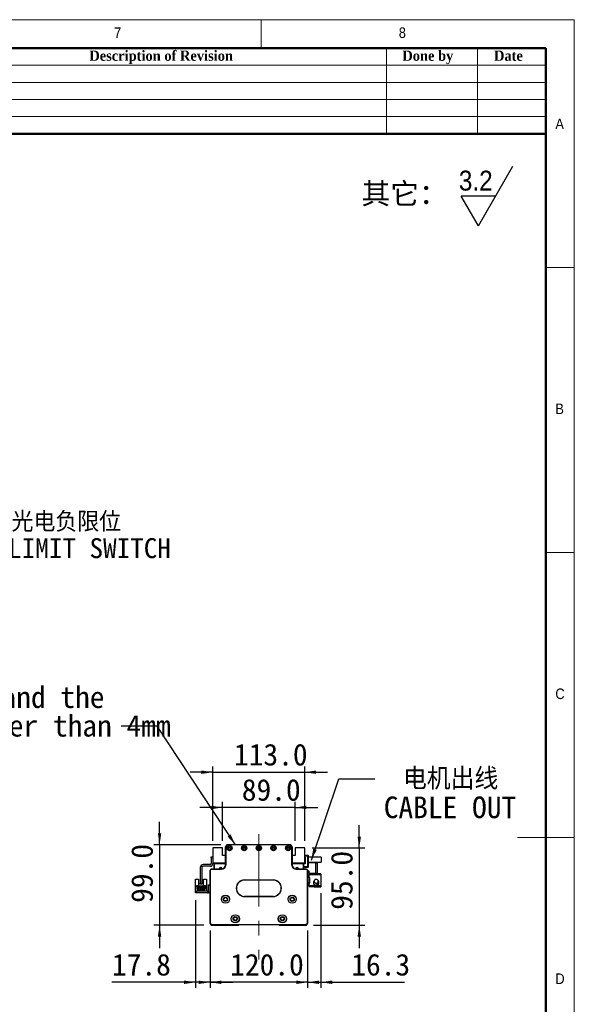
# Model space of a CAD drawing. Header units: millimetres. Extents: x 35 to 2905, y 35 to 2044.
# Tile 6 of 6: x 2223 to 2905, y 835 to 2044. Entities that reach past the tile are written whole.
import ezdxf

# ---------------------------------------------------------------- set-up
doc = ezdxf.new("R2010")
doc.units = ezdxf.units.MM
doc.header["$LTSCALE"] = 7
doc.linetypes.add('CENTERX2', pattern=[20.32, 12.7, -2.54, 2.54, -2.54])
doc.layers.add('DIMNS', color=7, linetype='Continuous')
doc.styles.add('SLDTEXTSTYLE0', font='arial.ttf', dxfattribs={"bigfont": 'bigfont'})
doc.styles.add('SLDTEXTSTYLE1', font='Gothic.ttf', dxfattribs={"width": 0.913})
doc.styles.add('SLDTEXTSTYLE2', font='timesbd.ttf', dxfattribs={"width": 0.933})
doc.styles.add('SLDTEXTSTYLE8', font='txt')
doc.styles.add('SLDTEXTSTYLE9', font='txt', dxfattribs={"bigfont": 'bigfont'})
doc.dimstyles.new('SLDDIMSTYLE1', dxfattribs={"dimtxt": 26.6, "dimasz": 14, "dimexe": 0, "dimexo": 0.0625, "dimgap": 6.65, "dimtad": 2, "dimdec": 1, "dimrnd": 1e-09, "dimzin": 4, "dimdsep": 46, "dimtxsty": 'SLDTEXTSTYLE8', "dimsah": 1, "dimcen": 0.09, "dimadec": 0, "dimazin": 1, "dimtfac": 1, "dimtdec": 1, "dimtmove": 0, "dimatfit": 0, "dimfxl": 0, "dimfrac": 2, "dimtolj": 1, "dimtzin": 12, "dimarcsym": 0})
doc.dimstyles.new('SLDDIMSTYLE2', dxfattribs={"dimtxt": 26.6, "dimasz": 14, "dimexe": 0, "dimexo": 0.0625, "dimgap": 6.65, "dimtad": 2, "dimdec": 1, "dimrnd": 1e-09, "dimzin": 12, "dimdsep": 46, "dimtxsty": 'SLDTEXTSTYLE8', "dimsah": 1, "dimcen": 0.09, "dimadec": 0, "dimazin": 3, "dimtfac": 1, "dimtdec": 1, "dimtmove": 0, "dimatfit": 0, "dimfxl": 0, "dimfrac": 2, "dimtolj": 1, "dimtzin": 12, "dimarcsym": 0})
doc.dimstyles.new('SLDDIMSTYLE3', dxfattribs={"dimtxt": 0.18, "dimasz": 14, "dimexe": 0, "dimexo": 0.0625, "dimgap": 0, "dimtad": 0, "dimtih": 1, "dimtoh": 1, "dimdec": 0, "dimrnd": 1e-09, "dimzin": 0, "dimdsep": 46, "dimtxsty": 'Standard', "dimsah": 1, "dimcen": 0.09, "dimadec": 0, "dimazin": 0, "dimtfac": 14, "dimtdec": 0, "dimtofl": 0, "dimtmove": 0, "dimatfit": 3, "dimfxl": 0, "dimfrac": 2, "dimtolj": 1, "dimtzin": 0, "dimarcsym": 0})

# ---------------------------------------------------------------- blocks, each defined once
blk = doc.blocks.new('SW_SFSYMBOL_0')
at = {"layer": 'DIMNS', "color": 0}
for p, q in [((24, -36.7), (66.5, 36.8)), ((24, -36.7), (2.8, 0)), ((45.2, 0), (2.8, 0))]:
    blk.add_line(p, q, dxfattribs=at)
at = {"layer": 'DIMNS', "color": 0, "insert": (0, 31.3), "char_height": 24.5, "attachment_point": 1, "style": 'SLDTEXTSTYLE1'}
blk.add_mtext('3.2', dxfattribs=at)
blk = doc.blocks.new('_D_6')
at = {"layer": 'DIMNS'}
for p, q in [((2457.1, 925.3), (2457.1, 854.7)), ((2577.1, 925.3), (2577.1, 854.7)), ((2457.1, 861.7), (2429.1, 861.7)), ((2577.1, 861.7), (2457.1, 861.7)), ((2577.1, 861.7), (2605.1, 861.7))]:
    blk.add_line(p, q, dxfattribs=at)
for points in [[(2457.1, 861.7), (2443.1, 863.8), (2443.1, 859.6)], [(2577.1, 861.7), (2591.1, 859.6), (2591.1, 863.8)]]:
    blk.add_solid(points, dxfattribs=at)
at = {"layer": 'DIMNS', "insert": (2481.9, 896.6), "char_height": 26.6, "attachment_point": 1, "style": 'SLDTEXTSTYLE8'}
blk.add_mtext('120.0', dxfattribs=at)
blk = doc.blocks.new('_D_7')
at = {"layer": 'DIMNS'}
for p, q in [((2439.3, 962.7), (2439.3, 854.7)), ((2457.1, 925.3), (2457.1, 854.7)), ((2439.3, 861.7), (2336.6, 861.7)), ((2457.1, 861.7), (2439.3, 861.7)), ((2457.1, 861.7), (2485.1, 861.7))]:
    blk.add_line(p, q, dxfattribs=at)
for points in [[(2439.3, 861.7), (2425.3, 863.8), (2425.3, 859.6)], [(2457.1, 861.7), (2471.1, 859.6), (2471.1, 863.8)]]:
    blk.add_solid(points, dxfattribs=at)
at = {"layer": 'DIMNS', "insert": (2336.6, 896.6), "char_height": 26.6, "attachment_point": 1, "style": 'SLDTEXTSTYLE8'}
blk.add_mtext('17.8', dxfattribs=at)
blk = doc.blocks.new('_D_8')
at = {"layer": 'DIMNS'}
for p, q in [((2395.1, 1030.7), (2395.1, 1058.7)), ((2470.2, 1030.7), (2388.1, 1030.7)), ((2395.1, 1030.7), (2395.1, 931.7)), ((2449.7, 931.7), (2388.1, 931.7)), ((2395.1, 931.7), (2395.1, 903.7))]:
    blk.add_line(p, q, dxfattribs=at)
for points in [[(2395.1, 1030.7), (2397.2, 1044.7), (2393, 1044.7)], [(2395.1, 931.7), (2393, 917.7), (2397.2, 917.7)]]:
    blk.add_solid(points, dxfattribs=at)
at = {"layer": 'DIMNS', "insert": (2360.2, 959.2), "char_height": 26.6, "attachment_point": 1, "rotation": 90, "style": 'SLDTEXTSTYLE8'}
blk.add_mtext('99.0', dxfattribs=at)
blk = doc.blocks.new('_D_9')
at = {"layer": 'DIMNS'}
for p, q in [((2593.4, 971.1), (2593.4, 854.7)), ((2577.1, 925.3), (2577.1, 854.7)), ((2577.1, 861.7), (2549.1, 861.7)), ((2577.1, 861.7), (2593.4, 861.7)), ((2593.4, 861.7), (2696.4, 861.7))]:
    blk.add_line(p, q, dxfattribs=at)
for points in [[(2577.1, 861.7), (2563.1, 863.8), (2563.1, 859.6)], [(2593.4, 861.7), (2607.4, 859.6), (2607.4, 863.8)]]:
    blk.add_solid(points, dxfattribs=at)
at = {"layer": 'DIMNS', "insert": (2630.8, 896.6), "char_height": 26.6, "attachment_point": 1, "style": 'SLDTEXTSTYLE8'}
blk.add_mtext('16.3', dxfattribs=at)
blk = doc.blocks.new('_D_10')
at = {"layer": 'DIMNS'}
for p, q in [((2640.6, 1026.7), (2640.6, 1054.7)), ((2582.5, 1026.7), (2647.6, 1026.7)), ((2640.6, 1026.7), (2640.6, 931.7)), ((2584.5, 931.7), (2647.6, 931.7)), ((2640.6, 931.7), (2640.6, 903.7))]:
    blk.add_line(p, q, dxfattribs=at)
for points in [[(2640.6, 1026.7), (2642.7, 1040.7), (2638.5, 1040.7)], [(2640.6, 931.7), (2638.5, 917.7), (2642.7, 917.7)]]:
    blk.add_solid(points, dxfattribs=at)
at = {"layer": 'DIMNS', "insert": (2605.7, 950.7), "char_height": 26.6, "attachment_point": 1, "rotation": 90, "style": 'SLDTEXTSTYLE8'}
blk.add_mtext('95.0', dxfattribs=at)
blk = doc.blocks.new('_D_11')
at = {"layer": 'DIMNS'}
for p, q in [((2472.6, 1076.4), (2444.6, 1076.4)), ((2472.6, 1035.6), (2472.6, 1083.4)), ((2561.6, 1076.4), (2472.6, 1076.4)), ((2561.6, 1035.6), (2561.6, 1083.4)), ((2561.6, 1076.4), (2589.6, 1076.4))]:
    blk.add_line(p, q, dxfattribs=at)
for points in [[(2472.6, 1076.4), (2458.6, 1078.5), (2458.6, 1074.3)], [(2561.6, 1076.4), (2575.6, 1074.3), (2575.6, 1078.5)]]:
    blk.add_solid(points, dxfattribs=at)
at = {"layer": 'DIMNS', "insert": (2496.2, 1111.3), "char_height": 26.6, "attachment_point": 1, "style": 'SLDTEXTSTYLE8'}
blk.add_mtext('89.0', dxfattribs=at)
blk = doc.blocks.new('_D_12')
at = {"layer": 'DIMNS'}
for p, q in [((2460.6, 1035.6), (2460.6, 1126.7)), ((2573.6, 1035.6), (2573.6, 1126.7)), ((2460.6, 1119.7), (2432.6, 1119.7)), ((2460.6, 1119.7), (2573.6, 1119.7)), ((2573.6, 1119.7), (2601.6, 1119.7))]:
    blk.add_line(p, q, dxfattribs=at)
for points in [[(2460.6, 1119.7), (2446.6, 1121.8), (2446.6, 1117.6)], [(2573.6, 1119.7), (2587.6, 1117.6), (2587.6, 1121.8)]]:
    blk.add_solid(points, dxfattribs=at)
at = {"layer": 'DIMNS', "insert": (2486.6, 1154.6), "char_height": 26.6, "attachment_point": 1, "style": 'SLDTEXTSTYLE8'}
blk.add_mtext('113.0', dxfattribs=at)
blk = doc.blocks.new('SW_NOTE_3')
at = {"layer": 'DIMNS', "color": 0, "char_height": 26.6, "attachment_point": 2}
for s, insert, style in [('电机出线', (93.1, 13.2), 'SLDTEXTSTYLE9'), ('CABLE OUT', (92.3, -21.9), 'SLDTEXTSTYLE8')]:
    blk.add_mtext(s, dxfattribs=dict(at, insert=insert, style=style))
blk = doc.blocks.new('SW_NOTE_4')
at = {"layer": 'DIMNS', "color": 0, "char_height": 26.6, "attachment_point": 2, "style": 'SLDTEXTSTYLE8'}
for s, insert in [('The distance between the load plate and the ', (-409.5, 48.9)), ('steel belt protection belt shall be greater than 4mm', (-409.6, 13.8))]:
    blk.add_mtext(s, dxfattribs=dict(at, insert=insert))
blk = doc.blocks.new('SW_NOTE_7')
at = {"layer": 'DIMNS', "color": 0, "char_height": 24.5, "attachment_point": 2}
for s, insert, style in [('    光电负限位', (96.9, 12.3), 'SLDTEXTSTYLE9'), ('NEGATIVE LIMIT SWITCH', (94.1, -20), 'SLDTEXTSTYLE8')]:
    blk.add_mtext(s, dxfattribs=dict(at, insert=insert, style=style))

msp = doc.modelspace()

# ---------------------------------------------------------------- linework, layer by layer
at = {"color": 7, "linetype": 'Continuous', "lineweight": 18}
for p, q in [((2905, 2044), (35, 2044)), ((2520, 2009), (2520, 2044)), ((2905, 35), (2905, 2044)), ((70, 2009), (2870, 2009)), ((2674, 2009), (2674, 1904)), ((2786, 2009), (2786, 1904)), ((2870, 2009), (2870, 1904)), ((2870, 2009), (2870, 70)), ((2030, 1988), (2870, 1988)), ((2030, 1967), (2870, 1967)), ((2030, 1946), (2870, 1946)), ((2030, 1925), (2870, 1925)), ((2905, 1739.5), (2870, 1739.5)), ((2870, 1389.5), (2905, 1389.5)), ((2905, 1039.5), (2835, 1039.5))]:
    msp.add_line(p, q, dxfattribs=at)
at = {"color": 7, "linetype": 'Continuous', "lineweight": 50}
for p, q in [((2870, 2009), (70, 2009)), ((2870, 2009), (2870, 70)), ((2870, 1904), (2030, 1904))]:
    msp.add_line(p, q, dxfattribs=at)
at = {"color": 7, "linetype": 'Continuous', "lineweight": 25}
for p, q in [((2479.12, 1030.72), (2479.12, 1030.42)), ((2479.12, 1030.72), (2555.12, 1030.72)), ((2555.12, 1030.42), (2479.12, 1030.42)), ((2555.12, 1030.72), (2555.12, 1030.42)), ((2472.62, 1026.72), (2460.62, 1026.72)), ((2460.62, 1026.72), (2460.62, 1008.22)), ((2472.62, 1017.22), (2472.62, 1026.72)), ((2476.12, 1017.22), (2472.62, 1017.22)), ((2476.12, 1027.72), (2476.12, 1027.92)), ((2476.12, 1027.92), (2476.13, 1027.92)), ((2476.12, 1027.72), (2476.42, 1027.72)), ((2476.12, 1005.72), (2476.12, 1027.72)), ((2476.42, 1027.72), (2476.42, 1005.72)), ((2557.82, 1005.72), (2557.82, 1027.72)), ((2558.12, 1027.72), (2557.82, 1027.72)), ((2558.12, 1027.92), (2558.12, 1027.92)), ((2558.12, 1027.92), (2558.12, 1027.72)), ((2558.12, 1027.72), (2558.12, 1005.72)), ((2561.62, 1017.22), (2558.12, 1017.22)), ((2561.62, 1026.72), (2561.62, 1017.22)), ((2573.62, 1026.72), (2561.62, 1026.72)), ((2573.62, 1008.22), (2573.62, 1026.72)), ((2573.62, 1017.72), (2577.32, 1017.72)), ((2577.32, 1016.72), (2573.62, 1016.72)), ((2577.32, 1016.72), (2577.32, 1017.72)), ((2577.32, 1017.72), (2577.62, 1017.42)), ((2577.32, 1016.72), (2577.62, 1016.6)), ((2577.32, 1003.72), (2577.32, 1016.72)), ((2577.62, 1017.42), (2577.62, 1016.6)), ((2577.62, 1016.6), (2577.62, 1003.84)), ((2457.12, 1006.22), (2448.62, 1006.22)), ((2457.12, 1004.22), (2448.62, 1004.22)), ((2458.62, 1015.72), (2460.62, 1015.72)), ((2458.62, 1014.72), (2458.62, 1015.72)), ((2460.62, 1014.72), (2458.62, 1014.72)), ((2458.62, 1014.72), (2458.62, 1007.72)), ((2460.62, 1008.22), (2460.62, 1007.72)), ((2460.62, 1008.22), (2476.12, 1008.22)), ((2462.62, 1008.22), (2461.62, 1007.22)), ((2461.62, 1007.22), (2461.62, 1000.72)), ((2463.12, 1007.22), (2462.12, 1006.22)), ((2462.12, 1006.22), (2462.12, 1000.72)), ((2463.12, 1007.12), (2462.22, 1006.22)), ((2462.22, 1006.22), (2462.22, 1000.72)), ((2476.12, 1007.22), (2463.12, 1007.22)), ((2476.12, 1007.12), (2463.12, 1007.12)), ((2473.75, 1008.01), (2473.54, 1008.22)), ((2476.12, 1007.72), (2474.46, 1007.72)), ((2476.42, 1005.72), (2476.12, 1005.72)), ((2558.12, 1005.72), (2557.82, 1005.72)), ((2558.12, 1008.22), (2573.62, 1008.22)), ((2559.78, 1007.72), (2558.12, 1007.72)), ((2571.12, 1007.22), (2558.12, 1007.22)), ((2571.12, 1007.12), (2558.12, 1007.12)), ((2560.69, 1008.22), (2560.49, 1008.01)), ((2572.12, 1006.22), (2571.12, 1007.22)), ((2572.02, 1006.22), (2571.12, 1007.12)), ((2572.62, 1007.22), (2571.62, 1008.22)), ((2572.02, 1000.72), (2572.02, 1006.22)), ((2572.12, 1000.72), (2572.12, 1006.22)), ((2574.12, 1007.22), (2572.62, 1007.22)), ((2572.62, 1002.22), (2572.62, 1007.22)), ((2573.62, 1015.22), (2574.12, 1015.22)), ((2573.62, 1009.22), (2574.12, 1009.22)), ((2574.12, 1008.22), (2573.62, 1008.22)), ((2574.12, 1015.22), (2574.12, 1007.22)), ((2577.32, 1003.72), (2577.62, 1003.84)), ((2593.62, 1015.22), (2577.62, 1015.22)), ((2577.62, 1009.22), (2593.62, 1009.22)), ((2587.02, 1008.22), (2577.62, 1008.22)), ((2577.62, 1003.84), (2577.62, 1003.02)), ((2587.02, 995.22), (2587.02, 1008.22)), ((2587.02, 1008.22), (2589.02, 1008.22)), ((2589.02, 1008.22), (2589.02, 995.22)), ((2593.62, 1015.22), (2593.62, 1009.22)), ((2445.12, 1002.72), (2445.12, 983.22)), ((2447.12, 1002.72), (2447.12, 983.22)), ((2457.12, 934.22), (2457.12, 999.22)), ((2457.42, 999.22), (2457.12, 999.22)), ((2457.42, 999.22), (2457.42, 934.34)), ((2458.62, 1000.42), (2458.62, 1000.72)), ((2458.62, 1000.72), (2471.12, 1000.72)), ((2471.12, 1000.42), (2458.62, 1000.42)), ((2471.12, 1000.42), (2471.12, 1000.72)), ((2563.12, 1000.72), (2563.12, 1000.42)), ((2563.12, 1000.72), (2575.62, 1000.72)), ((2575.62, 1000.42), (2563.12, 1000.42)), ((2572.32, 1001.92), (2572.62, 1002.22)), ((2572.32, 1000.72), (2572.32, 1001.92)), ((2572.62, 1003.72), (2577.32, 1003.72)), ((2577.32, 1002.72), (2572.62, 1002.72)), ((2575.62, 1000.72), (2575.62, 1000.42)), ((2576.82, 934.34), (2576.82, 999.22)), ((2577.12, 999.22), (2576.82, 999.22)), ((2577.12, 999.22), (2577.12, 934.22)), ((2579.02, 998.22), (2577.12, 998.22)), ((2577.32, 1002.72), (2577.32, 1003.72)), ((2577.62, 1003.02), (2577.32, 1002.72)), ((2579.02, 995.22), (2579.02, 998.22)), ((2579.02, 995.22), (2579.02, 994.02)), ((2587.02, 995.22), (2579.02, 995.22)), ((2579.02, 994.02), (2593.42, 994.02)), ((2579.02, 990.02), (2579.02, 994.02)), ((2585.02, 995.22), (2585.02, 995.02)), ((2593.42, 995.02), (2585.02, 995.02)), ((2589.02, 995.22), (2587.02, 995.22)), ((2593.42, 995.02), (2593.42, 994.02)), ((2593.42, 994.02), (2593.42, 980.02)), ((2439.42, 988.47), (2443.12, 988.47)), ((2439.42, 979.57), (2439.42, 988.47)), ((2440.22, 979.57), (2440.72, 980.07)), ((2443.32, 980.07), (2440.72, 980.07)), ((2443.12, 988.47), (2443.12, 980.07)), ((2443.32, 979.52), (2443.32, 980.07)), ((2443.32, 980.07), (2448.92, 980.07)), ((2445.12, 983.22), (2447.12, 983.22)), ((2445.12, 982.22), (2445.12, 983.22)), ((2447.12, 982.22), (2445.12, 982.22)), ((2447.12, 983.22), (2447.12, 982.22)), ((2448.92, 980.07), (2448.92, 979.52)), ((2451.52, 980.07), (2448.92, 980.07)), ((2449.12, 980.07), (2449.12, 988.47)), ((2449.12, 988.47), (2452.82, 988.47)), ((2451.52, 980.07), (2452.02, 979.57)), ((2452.82, 988.47), (2452.82, 979.57)), ((2455.12, 981.57), (2457.12, 981.57)), ((2455.12, 980.57), (2455.12, 981.57)), ((2457.12, 980.57), (2455.12, 980.57)), ((2455.12, 972.57), (2455.12, 980.57)), ((2499.62, 987.52), (2534.62, 987.52)), ((2499.62, 987.52), (2499.62, 987.22)), ((2534.62, 987.22), (2499.62, 987.22)), ((2534.62, 987.52), (2534.62, 987.22)), ((2580.02, 990.02), (2579.02, 990.02)), ((2579.02, 990.02), (2579.02, 989.52)), ((2579.02, 989.52), (2579.02, 984.52)), ((2580.02, 989.52), (2579.02, 989.52)), ((2579.02, 984.02), (2579.02, 984.52)), ((2579.02, 984.52), (2580.02, 984.52)), ((2579.02, 980.02), (2579.02, 984.02)), ((2579.02, 984.02), (2580.02, 984.02)), ((2593.42, 980.02), (2579.02, 980.02)), ((2579.02, 980.02), (2579.02, 978.82)), ((2580.02, 984.02), (2580.02, 990.02)), ((2584.47, 984.82), (2584.37, 984.02)), ((2584.71, 985.45), (2584.57, 985.14)), ((2584.58, 985.6), (2584.62, 985.61)), ((2584.62, 982.43), (2584.58, 982.44)), ((2584.62, 985.61), (2585, 986.18)), ((2584.78, 985.53), (2584.62, 985.61)), ((2584.74, 985.44), (2584.62, 985.5)), ((2589.91, 984.57), (2589.94, 984.59)), ((2593.42, 980.02), (2593.42, 979.02)), ((2439.32, 971.57), (2439.32, 973.57)), ((2439.32, 973.57), (2440.32, 973.57)), ((2440.32, 971.57), (2439.32, 971.57)), ((2439.42, 973.57), (2439.42, 979.57)), ((2440.22, 979.57), (2439.42, 979.57)), ((2440.32, 973.57), (2440.32, 971.57)), ((2454.12, 973.57), (2440.32, 973.57)), ((2454.12, 971.57), (2440.32, 971.57)), ((2441.12, 979.52), (2443.32, 979.52)), ((2441.12, 976.07), (2441.12, 979.52)), ((2441.92, 976.07), (2441.12, 976.07)), ((2441.92, 977.72), (2450.32, 977.72)), ((2441.92, 976.07), (2441.92, 977.72)), ((2441.92, 975.02), (2441.92, 976.07)), ((2443.12, 975.02), (2441.92, 975.02)), ((2442.87, 976.67), (2442.87, 976.17)), ((2443.37, 976.67), (2442.87, 976.67)), ((2442.87, 976.17), (2443.37, 976.17)), ((2443.12, 974.22), (2443.12, 975.02)), ((2449.12, 975.02), (2443.12, 975.02)), ((2449.12, 974.22), (2443.12, 974.22)), ((2443.67, 979.52), (2443.32, 979.52)), ((2443.37, 976.17), (2443.37, 976.67)), ((2443.67, 978.42), (2443.67, 979.52)), ((2448.57, 978.42), (2443.67, 978.42)), ((2444.87, 976.67), (2444.87, 976.17)), ((2445.37, 976.67), (2444.87, 976.67)), ((2444.87, 976.17), (2445.37, 976.17)), ((2445.32, 978.42), (2445.32, 979.02)), ((2445.32, 979.02), (2446.92, 979.02)), ((2445.37, 976.17), (2445.37, 976.67)), ((2447.37, 976.67), (2446.87, 976.67)), ((2446.87, 976.67), (2446.87, 976.17)), ((2446.87, 976.17), (2447.37, 976.17)), ((2446.92, 978.42), (2446.92, 979.02)), ((2447.37, 976.17), (2447.37, 976.67)), ((2448.57, 979.52), (2448.57, 978.42)), ((2448.92, 979.52), (2448.57, 979.52)), ((2449.37, 976.67), (2448.87, 976.67)), ((2448.87, 976.67), (2448.87, 976.17)), ((2448.87, 976.17), (2449.37, 976.17)), ((2448.92, 979.52), (2451.12, 979.52)), ((2449.12, 975.02), (2449.12, 974.22)), ((2450.32, 975.02), (2449.12, 975.02)), ((2449.37, 976.17), (2449.37, 976.67)), ((2450.32, 977.72), (2450.32, 976.07)), ((2450.32, 976.07), (2450.32, 975.02)), ((2451.12, 976.07), (2450.32, 976.07)), ((2451.12, 979.52), (2451.12, 976.07)), ((2452.82, 979.57), (2452.02, 979.57)), ((2452.82, 979.57), (2452.82, 973.57)), ((2454.12, 973.57), (2454.12, 971.57)), ((2455.12, 972.57), (2457.12, 972.57)), ((2455.12, 971.57), (2455.12, 972.57)), ((2457.12, 971.57), (2455.12, 971.57)), ((2585.02, 978.82), (2579.02, 978.82)), ((2585.02, 979.02), (2593.42, 979.02)), ((2585.02, 979.02), (2585.02, 978.82)), ((2499.62, 967.22), (2499.62, 966.92)), ((2499.62, 967.22), (2534.62, 967.22)), ((2534.62, 966.92), (2499.62, 966.92)), ((2534.62, 967.22), (2534.62, 966.92)), ((2457.42, 934.34), (2457.12, 934.22)), ((2459.12, 932.22), (2457.12, 934.22)), ((2457.42, 934.34), (2459.25, 932.52)), ((2457.62, 933.72), (2457.62, 932.72)), ((2457.62, 932.72), (2458.62, 931.72)), ((2458.62, 931.72), (2492.12, 931.72)), ((2459.25, 932.52), (2459.12, 932.22)), ((2575.12, 932.22), (2459.12, 932.22)), ((2459.25, 932.52), (2575, 932.52)), ((2492.12, 931.72), (2492.62, 932.22)), ((2541.62, 932.22), (2542.12, 931.72)), ((2542.12, 931.72), (2575.62, 931.72)), ((2575, 932.52), (2576.82, 934.34)), ((2575, 932.52), (2575.12, 932.22)), ((2577.12, 934.22), (2575.12, 932.22)), ((2575.62, 931.72), (2576.62, 932.72)), ((2576.62, 932.72), (2576.62, 933.72)), ((2576.82, 934.34), (2577.12, 934.22))]:
    msp.add_line(p, q, dxfattribs=at)
at = {"color": 7, "linetype": 'Continuous', "lineweight": 25, "flags": 128}
for points in [[(2475.39, 1003.12), (2475.54, 1003.77), (2476.01, 1004.66)], [(2509.97, 987.22), (2509.62, 987.17), (2509.27, 987.22)], [(2524.97, 987.22), (2524.62, 987.17), (2524.27, 987.22)], [(2454.12, 971.57), (2454.71, 971.62), (2455.12, 971.74)]]:
    msp.add_lwpolyline(points, dxfattribs=at)
at = {"color": 7, "linetype": 'Continuous', "lineweight": 25}
for centre, radius in [((2481.12, 1026.47), 3.25), ((2481.12, 1026.47), 3), ((2481.12, 1026.47), 1.6), ((2499.12, 1026.47), 3.25), ((2499.12, 1026.47), 3), ((2499.12, 1026.47), 1.6), ((2517.12, 1026.47), 3.25), ((2517.12, 1026.47), 3), ((2517.12, 1026.47), 1.6), ((2535.12, 1026.47), 3.25), ((2535.12, 1026.47), 3), ((2535.12, 1026.47), 1.6), ((2553.12, 1026.47), 3.25), ((2553.12, 1026.47), 3), ((2553.12, 1026.47), 1.6), ((2481.12, 1026.47), 1.25), ((2499.12, 1026.47), 1.25), ((2517.12, 1026.47), 1.25), ((2535.12, 1026.47), 1.25), ((2553.12, 1026.47), 1.25), ((2476.12, 963.71), 5.03), ((2476.12, 963.71), 5), ((2558.12, 963.71), 5.03), ((2558.12, 963.71), 5), ((2476.12, 963.71), 2.65), ((2476.12, 963.71), 2.1), ((2558.12, 963.71), 2.65), ((2558.12, 963.71), 2.1), ((2488.12, 939.68), 5.03), ((2488.12, 939.68), 5), ((2546.12, 939.68), 5.03), ((2546.12, 939.68), 5), ((2488.12, 939.68), 2.65), ((2488.12, 939.68), 2.1), ((2546.12, 939.68), 2.65), ((2546.12, 939.68), 2.1)]:
    msp.add_circle(centre, radius, dxfattribs=at)
for centre, radius, start, end in [((2479.12, 1027.72), 3, 90, 180), ((2479.12, 1027.72), 2.7, 90, 180), ((2555.12, 1027.72), 3, 0, 90), ((2555.12, 1027.72), 2.7, 0, 90), ((2448.62, 1002.72), 3.5, 90, 180), ((2448.62, 1002.72), 1.5, 90, 180), ((2457.12, 1007.72), 3.5, 270, 0), ((2457.12, 1007.72), 1.5, 270, 0), ((2471.12, 1005.72), 5.3, 270, 0), ((2471.12, 1005.72), 5, 270, 0), ((2474.46, 1008.72), 1, 225, 270), ((2563.12, 1005.72), 5.3, 180, 270), ((2563.12, 1005.72), 5, 180, 270), ((2555.62, 1002.72), 3.25, 7.39388, 36.18328), ((2559.78, 1008.72), 1, 270, 315), ((2458.62, 999.22), 1.5, 90, 180), ((2458.62, 999.22), 1.2, 90, 180), ((2470.1, 1000.73), 1.84, 4.76297, 180.41167), ((2564.11, 1000.73), 1.85, 359.66447, 180.33529), ((2575.62, 999.22), 1.5, 0, 90), ((2575.62, 999.22), 1.2, 0, 90), ((2499.62, 977.22), 10.3, 90, 270), ((2499.62, 977.22), 10, 90, 270), ((2534.62, 977.22), 10.3, 270, 90), ((2534.62, 977.22), 10, 270, 90), ((2587.62, 984.02), 3.4, 207.88541, 44.31348), ((2587.62, 984.02), 3.45, 237.57421, 0), ((2587.62, 984.02), 2.5, 274.06825, 11.05475), ((2587.62, 984.02), 2.6, 277.27427, 19.70725), ((2587.62, 984.02), 3.45, 0, 47.89891), ((2454.12, 974.57), 1, 270, 0)]:
    msp.add_arc(centre, radius, start, end, dxfattribs=at)
for points, knots in [([(2585.45, 986.95), (2585.27, 986.59), (2584.93, 985.93), (2584.47, 984.87), (2584.25, 984.05), (2584.2, 983.38), (2584.3, 982.82), (2584.53, 982.22), (2584.98, 981.62), (2585.66, 981.18), (2586.39, 980.94), (2587.15, 980.94), (2587.86, 981.18), (2588.04, 981.3), (2587.99, 981.33), (2587.98, 981.35)], [0, 0, 0, 0, 0.1800985, 0.3300043, 0.4496449, 0.5397496, 0.5746227, 0.6053219, 0.6784018, 0.7214063, 0.7619834, 0.8291607, 0.8886695, 0.9605996, 1, 1, 1, 1]), ([(2589.01, 987.78), (2589.26, 987.55), (2589.76, 987.09), (2590.16, 986.18), (2590.21, 985.26), (2589.93, 984.46), (2589.41, 983.85), (2588.72, 983.44), (2587.91, 983.27), (2587.07, 983.38), (2586.3, 983.75), (2585.68, 984.35), (2585.28, 985.11), (2585.2, 985.96), (2585.3, 986.71), (2585.65, 987.31), (2586.18, 987.73), (2586.91, 987.97), (2587.66, 988.05), (2588.2, 988.08), (2588.46, 988.06), (2588.54, 988.07), (2588.57, 988.06), (2588.64, 988.02), (2588.8, 987.94), (2588.93, 987.84), (2589.01, 987.78)], [0, 0, 0, 0, 0.0648176, 0.1297793, 0.189732, 0.2426191, 0.2944133, 0.3462435, 0.3987244, 0.4521998, 0.5066016, 0.5614526, 0.616052, 0.6697726, 0.727069, 0.7653775, 0.8036915, 0.8589096, 0.9142292, 0.9495547, 0.9640012, 0.9648512, 0.9657591, 0.9687105, 0.9805281, 1, 1, 1, 1]), ([(2589.85, 982.88), (2589.95, 983.13), (2590.14, 983.59), (2590.19, 984.11), (2590.1, 984.42), (2590.07, 984.52)], [0, 0, 0, 0, 0.4316445, 0.8185587, 1, 1, 1, 1])]:
    msp.add_open_spline(points, degree=3, knots=knots, dxfattribs=at)
at = {"layer": 'DIMNS', "linetype": 'CENTERX2', "lineweight": 18}
msp.add_line((2517.12, 1043.67), (2517.12, 889.77), dxfattribs=at)

# ---------------------------------------------------------------- block references
at = {"layer": 'DIMNS'}
for name, p in [('SW_SFSYMBOL_0', (2763.03, 1827.32)), ('SW_NOTE_7', (2139.88, 1427.17)), ('SW_NOTE_4', (2347.85, 1176.31)), ('SW_NOTE_3', (2659.83, 1111.76))]:
    msp.add_blockref(name, p, dxfattribs=at)

# ---------------------------------------------------------------- texts
at = {"color": 7, "linetype": 'Continuous', "lineweight": 0}
for s, insert, char_height, attachment_point, style in [('7', (2339.17, 2034.52), 12.96, 1, 'SLDTEXTSTYLE1'), ('8', (2689.17, 2034.52), 12.96, 1, 'SLDTEXTSTYLE1'), ('Description of Revision', (2397.01, 2006.1), 12.6, 2, 'SLDTEXTSTYLE2'), ('Done by', (2724.88, 2006.1), 12.6, 2, 'SLDTEXTSTYLE2'), ('Date', (2824, 2006.1), 12.6, 2, 'SLDTEXTSTYLE2'), ('A', (2881.67, 1922.52), 12.96, 1, 'SLDTEXTSTYLE1'), ('B', (2881.67, 1572.52), 12.96, 1, 'SLDTEXTSTYLE1'), ('C', (2881.67, 1222.52), 12.96, 1, 'SLDTEXTSTYLE1'), ('D', (2881.67, 872.52), 12.96, 1, 'SLDTEXTSTYLE1')]:
    msp.add_mtext(s, dxfattribs=dict(at, insert=insert, char_height=char_height, attachment_point=attachment_point, style=style))
at = {"layer": 'DIMNS', "insert": (2643.32, 1843.39), "char_height": 25.929, "attachment_point": 1, "style": 'SLDTEXTSTYLE0'}
msp.add_mtext('其它：', dxfattribs=at)

# ---------------------------------------------------------------- dimensions: what is measured, and where the dimension line sits
at = {"layer": 'DIMNS'}
for base, p1, p2, dimstyle, picture, middle in [((2573.62, 1119.73), (2460.62, 1026.72), (2573.62, 1026.72), 'SLDDIMSTYLE1', '_D_12', (2529, 1119.73)), ((2472.62, 1076.37), (2561.62, 1026.72), (2472.62, 1026.72), 'SLDDIMSTYLE1', '_D_11', (2529, 1076.37)), ((2593.42, 861.72), (2577.12, 934.22), (2593.42, 980.02), 'SLDDIMSTYLE2', '_D_9', (2663.62, 861.72)), ((2439.32, 861.72), (2457.12, 934.22), (2439.32, 971.57), 'SLDDIMSTYLE2', '_D_7', (2369.34, 861.72)), ((2457.12, 861.72), (2577.12, 934.22), (2457.12, 934.22), 'SLDDIMSTYLE1', '_D_6', (2524.25, 861.72))]:
    dim = msp.add_linear_dim(base=base, p1=p1, p2=p2, dimstyle=dimstyle, dxfattribs=at)
    dim.commit()
    dim.dimension.update_dxf_attribs({"geometry": picture, "text_midpoint": middle, "dimtype": 160})
for base, p1, p2, picture, middle in [((2395.11, 931.72), (2479.12, 1030.72), (2458.62, 931.72), '_D_8', (2395.11, 991.97)), ((2640.61, 931.72), (2573.62, 1026.72), (2575.62, 931.72), '_D_10', (2640.61, 983.49))]:
    dim = msp.add_linear_dim(base=base, p1=p1, p2=p2, angle=90, dimstyle='SLDDIMSTYLE1', dxfattribs=at)
    dim.commit()
    dim.dimension.update_dxf_attribs({"geometry": picture, "text_midpoint": middle, "dimtype": 160})

# ---------------------------------------------------------------- leaders
for points in [[(2488.24, 1030.42), (2392.3, 1176.31), (2347.85, 1176.31)], [(2581.71, 1011.84), (2615.38, 1111.76), (2659.83, 1111.76)]]:
    msp.add_leader(points, dimstyle='SLDDIMSTYLE3', dxfattribs=at)

doc.saveas('drawing.dxf')
